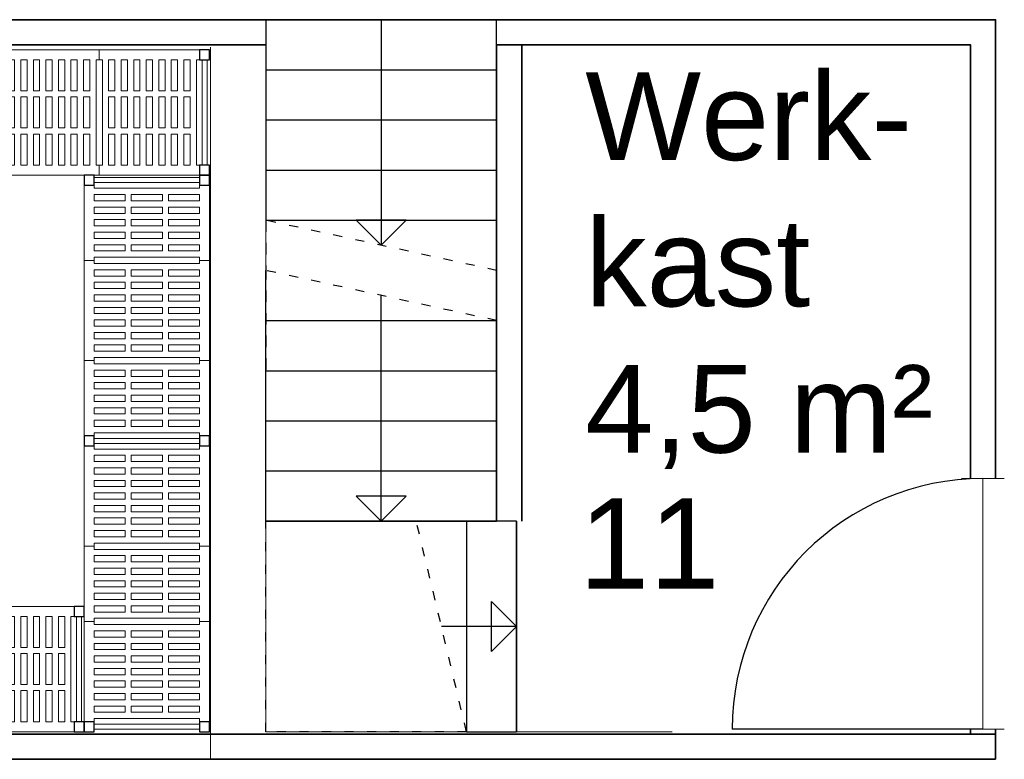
# Model space of a CAD drawing. Header units: millimetres. Extents: x 251300 to 553564, y 2563 to 144710.
# Tile 53 of 57: x 276284 to 280209, y 61549 to 64499. Entities that reach past the tile are written whole.
import ezdxf
from ezdxf.enums import TextEntityAlignment as Align

# ---------------------------------------------------------------- set-up
doc = ezdxf.new("R2010")
doc.units = ezdxf.units.MM
doc.set_wipeout_variables(frame=1)
doc.linetypes.add('ACAD_ISO03W100', pattern=[30, 12, -18])
for name, color, linetype, lineweight in [('APPARAAT1', 2, 'Continuous', 25), ('APPARAAT2', 1, 'Continuous', 20), ('APPARAAT5', 7, 'Continuous', 5), ('BWK MUREN', 3, 'Continuous', 35), ('TEKST PS', 10, 'Continuous', 9), ('X-L22_C_binnenwand', 7, 'Continuous', 13), ('X-L32_C_binnenwandopeningen', 3, 'Continuous', 5), ('X-T22_C_ruimtelabel', 7, 'Continuous', 5)]:
    doc.layers.add(name, color=color, linetype=linetype, lineweight=lineweight)
doc.styles.add('PS', font='arial.ttf')
doc.styles.get("Standard").update_dxf_attribs({"font": 'arial.ttf'})

# ---------------------------------------------------------------- blocks, each defined once
blk = doc.blocks.new('legbord 500-400')
at = {"layer": 'APPARAAT2'}
for p, q in [((400, 500), (0, 500)), ((0, 500), (0, 460)), ((400, 460), (400, 500)), ((12.5, 460), (0, 460)), ((12.5, 250), (12.5, 460)), ((387.5, 250), (387.5, 460)), ((400, 460), (387.5, 460)), ((12.5, 250), (12.5, 40)), ((387.5, 250), (387.5, 40)), ((0, 40), (12.5, 40)), ((0, 40), (0, 0)), ((387.5, 40), (400, 40)), ((400, 0), (400, 40)), ((0, 0), (400, 0))]:
    blk.add_line(p, q, dxfattribs=at)
at = {"layer": 'APPARAAT5'}
for p, q in [((37.5, 336), (37.5, 460)), ((62.5, 460), (37.5, 460)), ((62.5, 336), (62.5, 460)), ((87.5, 336), (87.5, 460)), ((112.5, 460), (87.5, 460)), ((112.5, 336), (112.5, 460)), ((137.5, 336), (137.5, 460)), ((162.5, 460), (137.5, 460)), ((162.5, 336), (162.5, 460)), ((187.5, 336), (187.5, 460)), ((212.5, 460), (187.5, 460)), ((212.5, 336), (212.5, 460)), ((237.5, 336), (237.5, 460)), ((262.5, 460), (237.5, 460)), ((262.5, 336), (262.5, 460)), ((287.5, 336), (287.5, 460)), ((312.5, 460), (287.5, 460)), ((312.5, 336), (312.5, 460)), ((337.5, 336), (337.5, 460)), ((362.5, 460), (337.5, 460)), ((362.5, 336), (362.5, 460)), ((37.5, 336), (62.5, 336)), ((87.5, 336), (112.5, 336)), ((137.5, 336), (162.5, 336)), ((187.5, 336), (212.5, 336)), ((237.5, 336), (262.5, 336)), ((287.5, 336), (312.5, 336)), ((337.5, 336), (362.5, 336)), ((37.5, 312), (62.5, 312)), ((37.5, 250), (37.5, 312)), ((62.5, 250), (62.5, 312)), ((87.5, 312), (112.5, 312)), ((87.5, 250), (87.5, 312)), ((112.5, 250), (112.5, 312)), ((137.5, 312), (162.5, 312)), ((137.5, 250), (137.5, 312)), ((162.5, 250), (162.5, 312)), ((187.5, 312), (212.5, 312)), ((187.5, 250), (187.5, 312)), ((212.5, 250), (212.5, 312)), ((237.5, 312), (262.5, 312)), ((237.5, 250), (237.5, 312)), ((262.5, 250), (262.5, 312)), ((287.5, 312), (312.5, 312)), ((287.5, 250), (287.5, 312)), ((312.5, 250), (312.5, 312)), ((337.5, 312), (362.5, 312)), ((337.5, 250), (337.5, 312)), ((362.5, 250), (362.5, 312)), ((37.5, 250), (37.5, 188)), ((62.5, 250), (62.5, 188)), ((87.5, 250), (87.5, 188)), ((112.5, 250), (112.5, 188)), ((137.5, 250), (137.5, 188)), ((162.5, 250), (162.5, 188)), ((187.5, 250), (187.5, 188)), ((212.5, 250), (212.5, 188)), ((237.5, 250), (237.5, 188)), ((262.5, 250), (262.5, 188)), ((287.5, 250), (287.5, 188)), ((312.5, 250), (312.5, 188)), ((337.5, 250), (337.5, 188)), ((362.5, 250), (362.5, 188)), ((37.5, 188), (62.5, 188)), ((37.5, 164), (37.5, 40)), ((37.5, 164), (62.5, 164)), ((62.5, 164), (62.5, 40)), ((87.5, 188), (112.5, 188)), ((87.5, 164), (87.5, 40)), ((87.5, 164), (112.5, 164)), ((112.5, 164), (112.5, 40)), ((137.5, 188), (162.5, 188)), ((137.5, 164), (137.5, 40)), ((137.5, 164), (162.5, 164)), ((162.5, 164), (162.5, 40)), ((187.5, 188), (212.5, 188)), ((187.5, 164), (212.5, 164)), ((187.5, 164), (187.5, 40)), ((212.5, 164), (212.5, 40)), ((237.5, 188), (262.5, 188)), ((237.5, 164), (237.5, 40)), ((237.5, 164), (262.5, 164)), ((262.5, 164), (262.5, 40)), ((287.5, 188), (312.5, 188)), ((287.5, 164), (287.5, 40)), ((287.5, 164), (312.5, 164)), ((312.5, 164), (312.5, 40)), ((337.5, 188), (362.5, 188)), ((337.5, 164), (337.5, 40)), ((337.5, 164), (362.5, 164)), ((362.5, 164), (362.5, 40)), ((37.5, 40), (62.5, 40)), ((87.5, 40), (112.5, 40)), ((137.5, 40), (162.5, 40)), ((187.5, 40), (212.5, 40)), ((237.5, 40), (262.5, 40)), ((287.5, 40), (312.5, 40)), ((337.5, 40), (362.5, 40))]:
    blk.add_line(p, q, dxfattribs=at)
blk = doc.blocks.new('legbord 500-300')
at = {"layer": 'APPARAAT2'}
for p, q in [((300, 500), (0, 500)), ((0, 500), (0, 460)), ((300, 460), (300, 500)), ((12.5, 460), (0, 460)), ((12.5, 250), (12.5, 460)), ((287.5, 250), (287.5, 460)), ((300, 460), (287.5, 460)), ((12.5, 250), (12.5, 40)), ((287.5, 250), (287.5, 40)), ((0, 40), (12.5, 40)), ((0, 40), (0, 0)), ((287.5, 40), (300, 40)), ((300, 0), (300, 40)), ((0, 0), (300, 0))]:
    blk.add_line(p, q, dxfattribs=at)
at = {"layer": 'APPARAAT5'}
for p, q in [((37.5, 336), (37.5, 460)), ((62.5, 460), (37.5, 460)), ((62.5, 336), (62.5, 460)), ((87.5, 336), (87.5, 460)), ((112.5, 460), (87.5, 460)), ((112.5, 336), (112.5, 460)), ((137.5, 336), (137.5, 460)), ((162.5, 460), (137.5, 460)), ((162.5, 336), (162.5, 460)), ((187.5, 336), (187.5, 460)), ((212.5, 460), (187.5, 460)), ((212.5, 336), (212.5, 460)), ((237.5, 336), (237.5, 460)), ((262.5, 460), (237.5, 460)), ((262.5, 336), (262.5, 460)), ((37.5, 336), (62.5, 336)), ((87.5, 336), (112.5, 336)), ((137.5, 336), (162.5, 336)), ((187.5, 336), (212.5, 336)), ((237.5, 336), (262.5, 336)), ((37.5, 312), (62.5, 312)), ((37.5, 250), (37.5, 312)), ((62.5, 250), (62.5, 312)), ((87.5, 312), (112.5, 312)), ((87.5, 250), (87.5, 312)), ((112.5, 250), (112.5, 312)), ((137.5, 312), (162.5, 312)), ((137.5, 250), (137.5, 312)), ((162.5, 250), (162.5, 312)), ((187.5, 312), (212.5, 312)), ((187.5, 250), (187.5, 312)), ((212.5, 250), (212.5, 312)), ((237.5, 312), (262.5, 312)), ((237.5, 250), (237.5, 312)), ((262.5, 250), (262.5, 312)), ((37.5, 250), (37.5, 188)), ((62.5, 250), (62.5, 188)), ((87.5, 250), (87.5, 188)), ((112.5, 250), (112.5, 188)), ((137.5, 250), (137.5, 188)), ((162.5, 250), (162.5, 188)), ((187.5, 250), (187.5, 188)), ((212.5, 250), (212.5, 188)), ((237.5, 250), (237.5, 188)), ((262.5, 250), (262.5, 188)), ((37.5, 188), (62.5, 188)), ((37.5, 164), (37.5, 40)), ((37.5, 164), (62.5, 164)), ((62.5, 164), (62.5, 40)), ((87.5, 188), (112.5, 188)), ((87.5, 164), (87.5, 40)), ((87.5, 164), (112.5, 164)), ((112.5, 164), (112.5, 40)), ((137.5, 188), (162.5, 188)), ((137.5, 164), (137.5, 40)), ((137.5, 164), (162.5, 164)), ((162.5, 164), (162.5, 40)), ((187.5, 188), (212.5, 188)), ((187.5, 164), (187.5, 40)), ((187.5, 164), (212.5, 164)), ((212.5, 164), (212.5, 40)), ((237.5, 188), (262.5, 188)), ((237.5, 164), (237.5, 40)), ((237.5, 164), (262.5, 164)), ((262.5, 164), (262.5, 40)), ((37.5, 40), (62.5, 40)), ((87.5, 40), (112.5, 40)), ((137.5, 40), (162.5, 40)), ((187.5, 40), (212.5, 40)), ((237.5, 40), (262.5, 40))]:
    blk.add_line(p, q, dxfattribs=at)
blk = doc.blocks.new('staander 500')
at = {"layer": 'APPARAAT1'}
for points in [[(0, 460), (40, 460), (40, 500), (0, 500)], [(0, 0), (40, 0), (40, 40), (0, 40)]]:
    blk.add_lwpolyline(points, close=True, dxfattribs=at)
at = {"layer": 'APPARAAT2'}
for p, q in [((10, 460), (10, 40)), ((30, 460), (30, 40))]:
    blk.add_line(p, q, dxfattribs=at)
blk = doc.blocks.new('*U49')
for name, p in [('staander 500', (0, -500)), ('legbord 500-400', (40, -500)), ('legbord 500-300', (440, -500)), ('legbord 500-400', (740, -500)), ('staander 500', (1140, -500))]:
    blk.add_blockref(name, p)
blk = doc.blocks.new('*U51')
for name, p in [('staander 500', (0, -500)), ('legbord 500-300', (40, -500)), ('legbord 500-300', (340, -500)), ('legbord 500-300', (640, -500)), ('legbord 500-400', (940, -500)), ('staander 500', (1340, -500))]:
    blk.add_blockref(name, p)
blk = doc.blocks.new('*U48')
for name, p in [('staander 500', (0, -500)), ('legbord 500-300', (40, -500)), ('legbord 500-400', (340, -500)), ('legbord 500-300', (740, -500)), ('staander 500', (1040, -500))]:
    blk.add_blockref(name, p)
blk = doc.blocks.new('*U50')
for name, p in [('staander 500', (0, -500)), ('legbord 500-400', (40, -500)), ('legbord 500-400', (440, -500)), ('legbord 500-400', (840, -500)), ('staander 500', (1240, -500))]:
    blk.add_blockref(name, p)
blk = doc.blocks.new('DVDVB_32_-S-_Deur')
at = {"linetype": 'Continuous', "lineweight": 13}
blk.add_wipeout([(0, -0.5), (1, -0.5), (1, 0.5), (0, 0.5)], dxfattribs=at)
at = {"color": 0, "linetype": 'ByBlock', "lineweight": -2}
for p, q in [((0, -0.5), (0, 0.5)), ((1, -0.5), (1, 0.5)), ((0, 0), (1, 0))]:
    blk.add_line(p, q, dxfattribs=at)

msp = doc.modelspace()

# ---------------------------------------------------------------- linework, layer by layer
for p, q in [((277264.9, 64498.8), (278184.9, 64498.8)), ((277724.9, 64498.8), (277724.9, 63598.8)), ((277264.9, 64298.8), (278184.9, 64298.8)), ((277264.9, 64098.8), (278184.9, 64098.8)), ((277264.9, 63898.8), (278184.9, 63898.8)), ((277264.9, 63698.8), (278184.9, 63698.8)), ((277724.9, 62498.8), (277724.9, 63398.8)), ((277264.9, 63298.8), (278184.9, 63298.8)), ((277264.9, 63098.8), (278184.9, 63098.8)), ((277264.9, 62898.8), (278184.9, 62898.8)), ((277264.9, 62698.8), (278184.9, 62698.8)), ((277264.9, 62498.8), (278184.9, 62498.8)), ((278064.9, 62498.8), (278064.9, 61658.8)), ((278264.9, 62498.8), (278264.9, 61658.8)), ((278264.9, 62078.8), (277964.9, 62078.8))]:
    msp.add_line(p, q)
at = {"linetype": 'ACAD_ISO03W100', "ltscale": 3}
for points in [[(278184.9, 63298.8), (278184.9, 64498.8), (277264.9, 64498.8), (277264.9, 63098.8)], [(278184.9, 63498.8), (277264.9, 63698.8), (277264.9, 63498.8)], [(278184.9, 63298.8), (277264.9, 63498.8), (277264.9, 63098.8)], [(278184.9, 63498.8), (278184.9, 62498.8), (277264.9, 62498.8), (277264.9, 63498.8)], [(278064.9, 61658.8), (277264.9, 61658.8), (277264.9, 62498.8), (277664.9, 62498.8)], [(278064.9, 61658.8), (277864.9, 62498.8), (277664.9, 62498.8)]]:
    msp.add_lwpolyline(points, dxfattribs=at)
for points in [[(278184.9, 63498.8), (278184.9, 64498.8), (277264.9, 64498.8), (277264.9, 63698.8)], [(278184.9, 63298.8), (278184.9, 62498.8), (277264.9, 62498.8), (277264.9, 63498.8)], [(278064.9, 61658.8), (278264.9, 61658.8), (278264.9, 62498.8), (277864.9, 62498.8)]]:
    msp.add_lwpolyline(points)
for points in [[(277624.9, 63698.8), (277724.9, 63598.8), (277824.9, 63698.8)], [(277624.9, 62598.8), (277724.9, 62498.8), (277824.9, 62598.8)], [(278164.9, 62178.8), (278264.9, 62078.8), (278164.9, 61978.8)]]:
    msp.add_lwpolyline(points, close=True)
at = {"layer": 'BWK MUREN'}
for p, q in [((278184.9, 64398.8), (278184.9, 62498.8)), ((278284.9, 64398.8), (278284.9, 62498.8)), ((280173.9, 61648.8), (270738.8, 61648.8)), ((280173.9, 61548.8), (280173.9, 61648.8)), ((270838.8, 61548.8), (280073.9, 61548.8)), ((280073.9, 61548.8), (280073.9, 61548.8)), ((280173.9, 61548.8), (280173.9, 61548.8))]:
    msp.add_line(p, q, dxfattribs=at)
for points in [[(277264.9, 64498.8), (270738.8, 64498.8), (270738.8, 61648.8)], [(278184.9, 64498.8), (280173.9, 64498.8), (280173.9, 61648.8)], [(277264.9, 64398.8), (270838.8, 64398.8), (270838.8, 61648.8)], [(278184.9, 64398.8), (280073.9, 64398.8), (280073.9, 61648.8)], [(280173.9, 61548.8), (280073.9, 61548.8)]]:
    msp.add_lwpolyline(points, dxfattribs=at)
at = {"layer": 'X-L22_C_binnenwand'}
for p, q in [((277264.9, 64498.8), (277264.9, 61658.8)), ((277044.9, 61548.8), (277044.9, 64388.8)), ((277264.9, 61658.8), (278884.9, 61658.8)), ((278674.9, 61548.8), (277044.9, 61548.8))]:
    msp.add_line(p, q, dxfattribs=at)

# ---------------------------------------------------------------- block references
for name, p in [('*U50', (275760.8, 64378.8)), ('*U51', (275160.8, 62158.8))]:
    msp.add_blockref(name, p)
at = {"rotation": 90}
for name, p in [('*U48', (276540.8, 62798.8)), ('*U49', (276540.8, 61658.8))]:
    msp.add_blockref(name, p, dxfattribs=at)

# ---------------------------------------------------------------- texts
at = {"layer": 'TEKST PS', "insert": (278538.5, 64288.9), "char_height": 350, "width": 2416.453, "attachment_point": 1, "style": 'PS'}
msp.add_mtext('Werk-\\Pkast\\P4,5 m²', dxfattribs=at)
at = {"layer": 'X-T22_C_ruimtelabel'}
msp.add_text('11', height=360, dxfattribs=at).set_placement((278793.6, 62409.8), align=Align.MIDDLE_CENTER)

# ---------------------------------------------------------------- next in the draw order: block references
at = {"layer": 'X-L32_C_binnenwandopeningen', "xscale": 999.9999035, "yscale": 170, "rotation": 90}
msp.add_blockref('DVDVB_32_-S-_Deur', (280123.9, 61668.8), dxfattribs=at)

# ---------------------------------------------------------------- next in the draw order: linework, layer by layer
at = {"color": 0, "linetype": 'ByBlock', "lineweight": -2}
msp.add_line((280123.9, 61668.8), (279123.9, 61668.8), dxfattribs=at)
msp.add_ellipse((280123.9, 61668.8), major_axis=(707.1, 707.1), ratio=1, start_param=0.785398, end_param=2.356194, dxfattribs=at)

doc.saveas('drawing.dxf')
